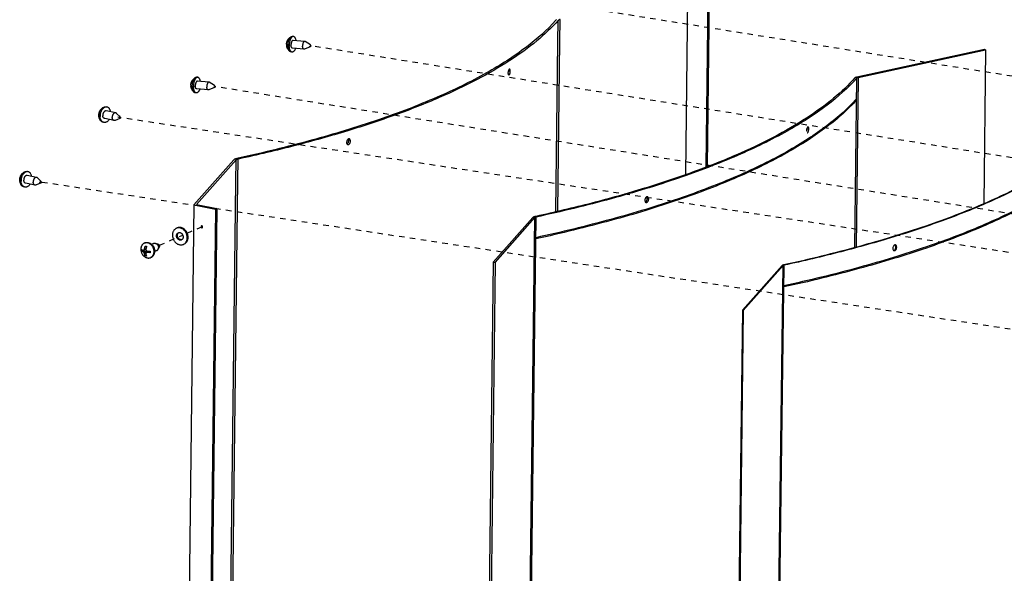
# Model space of a CAD drawing. Header units: inches. Extents: x -1 to 205, y 81 to 217.
# Tile 52 of 108: x 24 to 43, y 181 to 193. Entities that reach past the tile are written whole.
import ezdxf

# ---------------------------------------------------------------- set-up
doc = ezdxf.new("R2010")
doc.units = ezdxf.units.IN
doc.header["$LTSCALE"] = 1.1
doc.header["$MEASUREMENT"] = 0
doc.linetypes.add('DASHED', pattern=[0.2, 0.1, -0.1])
doc.layers.get('0').update_dxf_attribs({"linetype": 'CONTINUOUS'})
for name, color, linetype in [('02___PRT_ALL_AXES', 7, 'CONTINUOUS'), ('6_ALL_SURFS', 7, 'CONTINUOUS'), ('7_ALL_FEATURES', 7, 'CONTINUOUS')]:
    doc.layers.add(name, color=color, linetype=linetype)

msp = doc.modelspace()

# ---------------------------------------------------------------- linework, layer by layer
at = {"color": 4, "linetype": 'DASHED'}
for p, q in [((58.736, 189.062), (31.239, 193.456)), ((56.344, 187.802), (29.413, 192.106)), ((54.235, 187.011), (27.488, 191.285)), ((53.023, 186.498), (25.544, 190.667)), ((50.668, 185.315), (23.955, 189.368)), ((26.384, 188.094), (26.852, 188.297)), ((26.941, 188.336), (27.235, 188.463))]:
    msp.add_line(p, q, dxfattribs=at)
at = {"color": 7, "linetype": 'Continuous'}
for p, q in [((34.397, 192.179), (34.402, 192.616)), ((34.437, 192.196), (34.443, 192.634)), ((40.409, 191.477), (42.971, 192.035)), ((40.433, 191.468), (42.996, 192.026)), ((42.996, 192.026), (42.958, 188.927)), ((42.971, 192.035), (42.996, 192.026)), ((40.365, 188.046), (40.406, 191.456)), ((40.433, 191.468), (40.392, 188.053)), ((39.404, 190.433), (39.441, 190.428)), ((27.922, 189.371), (27.927, 189.808)), ((27.962, 189.388), (27.968, 189.826)), ((36.163, 189.053), (36.159, 189.049)), ((36.162, 188.954), (36.166, 188.953)), ((36.191, 189.03), (36.221, 189.022)), ((36.201, 189.065), (36.197, 189.067)), ((33.094, 187.751), (33.893, 188.651)), ((33.132, 187.748), (33.931, 188.648)), ((33.55, 157.495), (33.931, 188.648)), ((33.578, 157.507), (33.958, 188.66)), ((33.955, 188.674), (33.934, 188.669)), ((26.74, 188.442), (26.723, 188.434)), ((26.881, 188.116), (26.864, 188.109)), ((41.145, 187.988), (41.148, 187.986)), ((41.193, 188.058), (41.207, 188.054)), ((33.094, 187.751), (32.713, 156.599)), ((33.132, 187.748), (32.751, 156.595)), ((33.094, 187.751), (33.132, 187.748)), ((38.562, 156.538), (38.942, 187.691)), ((38.941, 187.698), (38.93, 187.696)), ((38.104, 186.784), (38.903, 187.684)), ((38.123, 186.782), (38.922, 187.682)), ((38.541, 156.529), (38.922, 187.682)), ((38.104, 186.784), (37.723, 155.631)), ((38.123, 186.782), (37.742, 155.63)), ((38.104, 186.784), (38.123, 186.782))]:
    msp.add_line(p, q, dxfattribs=at)
for points, start_tangent, end_tangent in [([(40.368, 191.459), (39.94, 191.049), (39.395, 190.652), (38.738, 190.269), (37.972, 189.905), (37.103, 189.56), (36.135, 189.238), (35.077, 188.94), (33.955, 188.674)], (-0.66409, -0.747653), (-0.976965, -0.213401)), ([(40.406, 191.456), (39.808, 190.911), (39.005, 190.39), (38.005, 189.898), (36.821, 189.443), (35.467, 189.028), (33.958, 188.66)], (-0.66409, -0.747653), (-0.977104, -0.212762)), ([(40.384, 191.469), (40.368, 191.459)], (-0.921844, -0.387562), (-0.66409, -0.747653)), ([(40.409, 191.477), (40.384, 191.469)], (-0.977106, -0.212754), (-0.921844, -0.387562)), ([(40.433, 191.468), (40.421, 191.465), (40.412, 191.461), (40.406, 191.456)], (-0.977106, -0.212754), (-0.66409, -0.747653)), ([(40.401, 191.041), (40.128, 190.766), (39.803, 190.496), (39.427, 190.232), (39, 189.974), (38.524, 189.725), (38.001, 189.483), (37.431, 189.251), (36.817, 189.028), (36.16, 188.815), (35.462, 188.613), (33.953, 188.245)], (-0.66409, -0.747653), (-0.977104, -0.212762)), ([(40.401, 191.018), (40.128, 190.743), (39.803, 190.473), (39.427, 190.209), (39, 189.952), (38.524, 189.702), (38.001, 189.461), (37.431, 189.228), (36.817, 189.005), (36.16, 188.792), (35.462, 188.591), (33.953, 188.222)], (-0.66409, -0.747653), (-0.977104, -0.212762)), ([(45.378, 190.492), (44.78, 189.947), (43.976, 189.425), (42.977, 188.934), (41.793, 188.479), (40.439, 188.064), (38.941, 187.698)], (-0.66409, -0.747653), (-0.977035, -0.213077)), ([(45.397, 190.49), (44.968, 190.079), (44.421, 189.68), (43.762, 189.297), (42.993, 188.931), (42.121, 188.585), (41.151, 188.262), (40.089, 187.963), (38.942, 187.691)], (-0.66409, -0.747653), (-0.977104, -0.212762)), ([(39.425, 190.472), (39.424, 190.472), (39.418, 190.47), (39.412, 190.464), (39.406, 190.454), (39.402, 190.446)], (-0.987855, 0.155378), (-0.352736, -0.935723)), ([(39.441, 190.428), (39.44, 190.443), (39.438, 190.455), (39.434, 190.464), (39.43, 190.47), (39.425, 190.472)], (0.012225, 0.999925), (-0.987855, 0.155378)), ([(39.394, 190.398), (39.394, 190.385)], (-0.012225, -0.999925), (0.093644, -0.995606)), ([(39.397, 190.429), (39.397, 190.428), (39.394, 190.398)], (-0.226661, -0.973974), (-0.012225, -0.999925)), ([(39.394, 190.385), (39.394, 190.383), (39.396, 190.372), (39.4, 190.362), (39.405, 190.356), (39.405, 190.356)], (0.093644, -0.995606), (0.831622, -0.555342)), ([(39.396, 190.385), (39.397, 190.389), (39.401, 190.403)], (0.350482, 0.936569), (0.213998, 0.976834)), ([(39.402, 190.446), (39.401, 190.442), (39.397, 190.429)], (-0.352736, -0.935723), (-0.226661, -0.973974)), ([(39.401, 190.403), (39.404, 190.433)], (0.213998, 0.976834), (0.012225, 0.999925)), ([(39.404, 190.433), (39.404, 190.446)], (0.012225, 0.999925), (-0.090137, 0.995929)), ([(39.405, 190.356), (39.409, 190.355)], (0.831622, -0.555342), (0.987861, -0.155342)), ([(39.409, 190.355), (39.41, 190.354), (39.417, 190.356), (39.423, 190.362), (39.428, 190.372), (39.433, 190.384), (39.437, 190.397)], (0.987861, -0.155342), (0.224062, 0.974575)), ([(39.437, 190.397), (39.437, 190.398), (39.441, 190.428)], (0.224062, 0.974575), (0.012225, 0.999925)), ([(45.392, 190.075), (45.119, 189.8), (44.793, 189.529), (44.417, 189.265), (43.99, 189.007), (43.513, 188.757), (42.989, 188.516), (42.419, 188.283), (41.804, 188.06), (41.146, 187.847), (40.448, 187.645), (38.937, 187.276)], (-0.66409, -0.747653), (-0.977104, -0.212762)), ([(45.392, 190.053), (45.119, 189.777), (44.793, 189.507), (44.416, 189.242), (43.989, 188.985), (43.513, 188.735), (42.989, 188.493), (42.419, 188.26), (41.804, 188.037), (41.146, 187.824), (40.448, 187.622), (38.937, 187.253)], (-0.66409, -0.747653), (-0.977104, -0.212762)), ([(36.148, 189.029), (36.147, 189.028), (36.142, 188.998)], (-0.371149, -0.928573), (-0.012225, -0.999925)), ([(36.142, 188.998), (36.147, 188.971), (36.153, 188.962)], (-0.012225, -0.999925), (0.645174, -0.764036)), ([(36.159, 189.049), (36.154, 189.041), (36.148, 189.029)], (-0.610293, -0.792176), (-0.371149, -0.928573)), ([(36.153, 188.962), (36.153, 188.961), (36.161, 188.955), (36.162, 188.954)], (0.645174, -0.764036), (0.904466, -0.426545)), ([(36.154, 188.962), (36.162, 188.966), (36.171, 188.975)], (0.924202, 0.381905), (0.66157, 0.749883)), ([(36.179, 189.065), (36.172, 189.061), (36.163, 189.053)], (-0.923361, -0.383934), (-0.674585, -0.738197)), ([(36.166, 188.953), (36.17, 188.952), (36.181, 188.953), (36.191, 188.958), (36.2, 188.967), (36.209, 188.978), (36.214, 188.99)], (0.965843, -0.259128), (0.369115, 0.929384)), ([(36.171, 188.975), (36.179, 188.986), (36.186, 189)], (0.66157, 0.749883), (0.349114, 0.93708)), ([(36.197, 189.067), (36.192, 189.068), (36.182, 189.066), (36.179, 189.065)], (-0.966122, 0.258087), (-0.923361, -0.383934)), ([(36.187, 189.056), (36.181, 189.066)], (-0.40986, 0.912148), (-0.644428, 0.764665)), ([(36.186, 189), (36.191, 189.03)], (0.349114, 0.93708), (0.012225, 0.999925)), ([(36.191, 189.03), (36.187, 189.056)], (0.012225, 0.999925), (-0.40986, 0.912148)), ([(36.221, 189.022), (36.216, 189.048), (36.21, 189.058), (36.202, 189.065), (36.201, 189.065)], (0.012225, 0.999925), (-0.904245, 0.427015)), ([(36.214, 188.99), (36.215, 188.992), (36.221, 189.022)], (0.369115, 0.929384), (0.012225, 0.999925)), ([(33.909, 188.661), (33.893, 188.651)], (-0.921838, -0.387576), (-0.66406, -0.747679)), ([(33.934, 188.669), (33.909, 188.661)], (-0.977104, -0.212762), (-0.921838, -0.387576)), ([(33.958, 188.66), (33.946, 188.657), (33.937, 188.653), (33.931, 188.648)], (-0.977104, -0.212762), (-0.66406, -0.747679)), ([(26.723, 188.434), (26.714, 188.43), (26.697, 188.419), (26.682, 188.405), (26.669, 188.388), (26.659, 188.368), (26.651, 188.347), (26.646, 188.324), (26.644, 188.301), (26.645, 188.276), (26.65, 188.252), (26.657, 188.227), (26.667, 188.204), (26.679, 188.182), (26.694, 188.162), (26.711, 188.144), (26.73, 188.129), (26.749, 188.117), (26.77, 188.108), (26.791, 188.102)], (-0.917447, -0.397858), (0.981705, -0.190408)), ([(26.795, 188.441), (26.774, 188.444), (26.753, 188.443), (26.733, 188.438), (26.723, 188.434)], (-0.981705, 0.190408), (-0.917447, -0.397858)), ([(26.792, 188.196), (26.781, 188.2), (26.77, 188.205), (26.759, 188.213), (26.75, 188.222), (26.742, 188.233), (26.736, 188.245), (26.731, 188.258), (26.728, 188.271), (26.727, 188.284), (26.728, 188.297), (26.731, 188.31), (26.736, 188.32), (26.743, 188.33), (26.751, 188.338), (26.761, 188.343), (26.762, 188.344)], (-0.981705, 0.190408), (0.917473, 0.397798)), ([(26.812, 188.449), (26.791, 188.451), (26.77, 188.45), (26.75, 188.445), (26.74, 188.442)], (-0.981705, 0.190408), (-0.917447, -0.397858)), ([(26.809, 188.204), (26.798, 188.207), (26.787, 188.212), (26.776, 188.22), (26.767, 188.229), (26.759, 188.24), (26.752, 188.252), (26.748, 188.265), (26.745, 188.279), (26.744, 188.292), (26.745, 188.305), (26.748, 188.317), (26.753, 188.328), (26.76, 188.337), (26.768, 188.345), (26.771, 188.347)], (-0.981705, 0.190408), (0.838857, 0.544351)), ([(26.762, 188.344), (26.772, 188.347)], (0.917473, 0.397798), (0.976888, 0.213752)), ([(26.772, 188.347), (26.783, 188.348), (26.794, 188.347)], (0.976888, 0.213752), (0.981705, -0.190408)), ([(26.794, 188.347), (26.806, 188.344), (26.817, 188.338), (26.827, 188.331), (26.837, 188.321), (26.845, 188.31), (26.851, 188.298), (26.856, 188.285), (26.859, 188.272), (26.86, 188.259), (26.858, 188.246), (26.855, 188.234), (26.85, 188.223), (26.844, 188.213), (26.835, 188.206), (26.832, 188.203)], (0.981705, -0.190408), (-0.838857, -0.544351)), ([(26.864, 188.109), (26.872, 188.113), (26.889, 188.124), (26.905, 188.139), (26.918, 188.155), (26.928, 188.175), (26.936, 188.196), (26.941, 188.219), (26.943, 188.243), (26.941, 188.267), (26.937, 188.292), (26.93, 188.316), (26.92, 188.339), (26.907, 188.361), (26.893, 188.381), (26.876, 188.399), (26.857, 188.414), (26.837, 188.426), (26.817, 188.436), (26.795, 188.441)], (0.917447, 0.397858), (-0.981705, 0.190408)), ([(26.881, 188.116), (26.889, 188.12), (26.906, 188.132), (26.922, 188.146), (26.935, 188.163), (26.945, 188.182), (26.953, 188.203), (26.958, 188.226), (26.96, 188.25), (26.958, 188.275), (26.954, 188.299), (26.947, 188.323), (26.937, 188.346), (26.924, 188.368), (26.91, 188.388), (26.893, 188.406), (26.874, 188.421), (26.854, 188.434), (26.834, 188.443), (26.812, 188.449)], (0.917447, 0.397858), (-0.981705, 0.190408)), ([(26.791, 188.102), (26.813, 188.099), (26.833, 188.101), (26.853, 188.105), (26.864, 188.109)], (0.981705, -0.190408), (0.917447, 0.397858)), ([(26.825, 188.199), (26.815, 188.196), (26.804, 188.195), (26.792, 188.196)], (-0.917473, -0.397798), (-0.981705, 0.190408)), ([(26.832, 188.204), (26.821, 188.202), (26.809, 188.204)], (-0.976888, -0.213752), (-0.981705, 0.190408)), ([(26.832, 188.203), (26.826, 188.2), (26.825, 188.199)], (-0.838857, -0.544351), (-0.917473, -0.397798)), ([(41.166, 188.097), (41.158, 188.093), (41.149, 188.085), (41.135, 188.061), (41.134, 188.061)], (-0.928758, -0.370687), (-0.361144, -0.93251)), ([(41.175, 188.099), (41.168, 188.098), (41.166, 188.097)], (-0.997011, -0.077261), (-0.928758, -0.370687)), ([(41.183, 188.099), (41.178, 188.099), (41.175, 188.099)], (-0.966494, 0.256688), (-0.997011, -0.077261)), ([(41.187, 188.085), (41.181, 188.095), (41.176, 188.099)], (-0.436518, 0.899695), (-0.826862, 0.562404)), ([(41.187, 188.097), (41.187, 188.097), (41.183, 188.099)], (-0.897949, 0.440099), (-0.966494, 0.256688)), ([(41.202, 188.081), (41.195, 188.091), (41.187, 188.097)], (-0.437268, 0.899331), (-0.897949, 0.440099)), ([(41.193, 188.058), (41.187, 188.085)], (0.012225, 0.999925), (-0.436518, 0.899695)), ([(41.134, 188.061), (41.128, 188.029)], (-0.361144, -0.93251), (-0.012225, -0.999925)), ([(41.128, 188.029), (41.134, 188.002), (41.14, 187.992), (41.145, 187.988)], (-0.012225, -0.999925), (0.82576, -0.564022)), ([(41.146, 187.988), (41.153, 187.989), (41.163, 187.994), (41.172, 188.002), (41.186, 188.026)], (0.997525, 0.070307), (0.36449, 0.931207)), ([(41.148, 187.986), (41.148, 187.986), (41.153, 187.984)], (0.898217, -0.439553), (0.966214, -0.257741)), ([(41.153, 187.984), (41.158, 187.984), (41.167, 187.985), (41.177, 187.99), (41.186, 187.998), (41.201, 188.022), (41.201, 188.023)], (0.966214, -0.257741), (0.359148, 0.933281)), ([(41.186, 188.026), (41.193, 188.058)], (0.36449, 0.931207), (0.012225, 0.999925)), ([(41.201, 188.023), (41.207, 188.054)], (0.359148, 0.933281), (0.012225, 0.999925)), ([(41.207, 188.054), (41.202, 188.081)], (0.012225, 0.999925), (-0.437268, 0.899331)), ([(38.909, 187.688), (38.903, 187.684)], (-0.872619, -0.488402), (-0.66406, -0.747679)), ([(38.93, 187.696), (38.918, 187.692), (38.909, 187.688)], (-0.977104, -0.212762), (-0.872619, -0.488402)), ([(38.942, 187.691), (38.933, 187.689), (38.927, 187.686), (38.922, 187.682)], (-0.977104, -0.212762), (-0.66406, -0.747679))]:
    msp.add_spline(points, degree=3, dxfattribs=dict(at, start_tangent=start_tangent, end_tangent=end_tangent))
at = {"layer": '02___PRT_ALL_AXES', "color": 7, "linetype": 'Continuous'}
for p, q in [((29.077, 192.292), (29.054, 192.294)), ((29.29, 192.037), (29.057, 192.056)), ((29.303, 192.194), (29.07, 192.213)), ((29.415, 192.086), (29.298, 192.038)), ((29.418, 192.125), (29.311, 192.191)), ((29.051, 191.978), (29.027, 191.98)), ((27.152, 191.471), (27.129, 191.473)), ((27.378, 191.373), (27.145, 191.392)), ((27.49, 191.265), (27.373, 191.217)), ((27.493, 191.304), (27.386, 191.37)), ((27.126, 191.157), (27.102, 191.159)), ((27.365, 191.216), (27.132, 191.236)), ((25.329, 190.872), (25.31, 190.876)), ((25.503, 190.756), (25.313, 190.794)), ((25.593, 190.677), (25.522, 190.745)), ((25.266, 190.563), (25.247, 190.567)), ((25.471, 190.602), (25.282, 190.64)), ((25.585, 190.64), (25.493, 190.604)), ((23.74, 189.572), (23.721, 189.576)), ((23.913, 189.457), (23.724, 189.495)), ((23.882, 189.302), (23.693, 189.341)), ((23.996, 189.341), (23.904, 189.305)), ((24.003, 189.377), (23.933, 189.446)), ((23.677, 189.264), (23.658, 189.267)), ((26.093, 188.14), (26.079, 188.134)), ((26.266, 188.129), (26.226, 188.111)), ((26.371, 188.106), (26.307, 188.129)), ((26.328, 187.984), (26.288, 187.967)), ((26.289, 187.967), (26.289, 187.97)), ((26.384, 188.076), (26.357, 188.014)), ((26.219, 187.851), (26.205, 187.845))]:
    msp.add_line(p, q, dxfattribs=at)
for points, start_tangent, end_tangent in [([(29.077, 192.292), (29.071, 192.292), (29.061, 192.289), (29.05, 192.283), (29.04, 192.273), (29.03, 192.261), (29.021, 192.245), (29.013, 192.227), (29.006, 192.207), (29, 192.186), (28.996, 192.163), (28.994, 192.14), (28.992, 192.116), (28.993, 192.093)], (-0.996543, 0.083078), (0.056794, -0.998386)), ([(29.131, 192.208), (29.129, 192.219), (29.124, 192.238), (29.117, 192.255), (29.11, 192.268), (29.101, 192.279), (29.092, 192.287), (29.082, 192.291), (29.077, 192.292)], (-0.168354, 0.985727), (-0.996543, 0.083078)), ([(29.051, 191.978), (29.046, 191.979), (29.036, 191.983), (29.026, 191.991), (29.018, 192.001), (29.01, 192.015), (29.004, 192.032), (28.999, 192.05), (28.995, 192.071), (28.993, 192.093)], (-0.996543, 0.083078), (-0.056794, 0.998386)), ([(29.07, 192.213), (29.069, 192.213), (29.063, 192.212), (29.056, 192.208), (29.05, 192.202), (29.044, 192.193), (29.039, 192.183), (29.035, 192.17), (29.031, 192.157), (29.029, 192.143), (29.028, 192.128), (29.028, 192.114)], (-0.996294, 0.086012), (0.056794, -0.998386)), ([(29.057, 192.056), (29.052, 192.058), (29.046, 192.062), (29.041, 192.068), (29.036, 192.077), (29.032, 192.088), (29.03, 192.1), (29.028, 192.114)], (-0.996294, 0.086012), (-0.056794, 0.998386)), ([(29.118, 192.051), (29.115, 192.043), (29.107, 192.025), (29.098, 192.009), (29.088, 191.997), (29.078, 191.987), (29.067, 191.981), (29.056, 191.978), (29.051, 191.978)], (-0.329911, -0.944012), (-0.996543, 0.083078)), ([(29.303, 192.194), (29.302, 192.194), (29.295, 192.193), (29.289, 192.189), (29.283, 192.183), (29.277, 192.174), (29.272, 192.163), (29.267, 192.151), (29.264, 192.138), (29.262, 192.123), (29.261, 192.109), (29.261, 192.095)], (-0.996275, 0.086228), (0.056794, -0.998386)), ([(29.29, 192.037), (29.284, 192.038), (29.278, 192.042), (29.273, 192.049), (29.269, 192.058), (29.265, 192.069), (29.262, 192.081), (29.261, 192.095)], (-0.996275, 0.086228), (-0.056794, 0.998386)), ([(29.311, 192.191), (29.308, 192.192), (29.303, 192.194)], (-0.852318, 0.523024), (-0.996275, 0.086228)), ([(29.418, 192.125), (29.418, 192.125), (29.416, 192.126), (29.414, 192.125), (29.411, 192.123), (29.409, 192.12), (29.408, 192.116), (29.406, 192.111), (29.406, 192.105), (29.406, 192.1)], (-0.858009, 0.513635), (0.056794, -0.998386)), ([(29.415, 192.086), (29.413, 192.085), (29.411, 192.086), (29.409, 192.088), (29.407, 192.091), (29.406, 192.095), (29.406, 192.1)], (-0.927515, -0.373787), (-0.056794, 0.998386)), ([(29.424, 192.111), (29.424, 192.106), (29.423, 192.1), (29.422, 192.095), (29.42, 192.091), (29.418, 192.088), (29.416, 192.086), (29.415, 192.086)], (0.056794, -0.998386), (-0.927515, -0.373787)), ([(29.424, 192.111), (29.423, 192.116), (29.422, 192.12), (29.42, 192.123), (29.418, 192.125)], (-0.056794, 0.998386), (-0.858009, 0.513635)), ([(29.298, 192.038), (29.297, 192.038), (29.291, 192.037), (29.29, 192.037)], (-0.92822, -0.372033), (-0.996275, 0.086228)), ([(27.152, 191.471), (27.146, 191.471), (27.136, 191.468), (27.125, 191.462), (27.115, 191.452), (27.105, 191.44), (27.096, 191.424), (27.088, 191.406), (27.081, 191.386), (27.075, 191.365), (27.071, 191.342), (27.069, 191.319), (27.067, 191.295), (27.068, 191.272)], (-0.996543, 0.083078), (0.056794, -0.998386)), ([(27.206, 191.387), (27.204, 191.399), (27.199, 191.417), (27.192, 191.434), (27.185, 191.448), (27.176, 191.458), (27.167, 191.466), (27.157, 191.47), (27.152, 191.471)], (-0.168354, 0.985727), (-0.996543, 0.083078)), ([(27.126, 191.157), (27.121, 191.158), (27.111, 191.162), (27.101, 191.17), (27.093, 191.18), (27.085, 191.194), (27.079, 191.211), (27.074, 191.23), (27.07, 191.25), (27.068, 191.272)], (-0.996543, 0.083078), (-0.056794, 0.998386)), ([(27.145, 191.392), (27.144, 191.393), (27.138, 191.391), (27.131, 191.387), (27.125, 191.381), (27.119, 191.372), (27.114, 191.362), (27.11, 191.35), (27.106, 191.336), (27.104, 191.322), (27.103, 191.307), (27.103, 191.293)], (-0.996294, 0.086012), (0.056794, -0.998386)), ([(27.132, 191.236), (27.127, 191.237), (27.121, 191.241), (27.116, 191.248), (27.111, 191.256), (27.107, 191.267), (27.105, 191.28), (27.103, 191.293)], (-0.996294, 0.086012), (-0.056794, 0.998386)), ([(27.378, 191.373), (27.377, 191.373), (27.37, 191.372), (27.364, 191.368), (27.358, 191.362), (27.352, 191.353), (27.347, 191.342), (27.342, 191.33), (27.339, 191.317), (27.337, 191.302), (27.336, 191.288), (27.336, 191.274)], (-0.996275, 0.086228), (0.056794, -0.998386)), ([(27.365, 191.216), (27.359, 191.217), (27.354, 191.222), (27.348, 191.228), (27.344, 191.237), (27.34, 191.248), (27.337, 191.26), (27.336, 191.274)], (-0.996275, 0.086228), (-0.056794, 0.998386)), ([(27.386, 191.37), (27.383, 191.372), (27.378, 191.373)], (-0.852318, 0.523024), (-0.996275, 0.086228)), ([(27.493, 191.304), (27.493, 191.304), (27.491, 191.305), (27.489, 191.304), (27.486, 191.302), (27.484, 191.299), (27.483, 191.295), (27.481, 191.29), (27.481, 191.285), (27.481, 191.279)], (-0.858009, 0.513635), (0.056794, -0.998386)), ([(27.49, 191.265), (27.489, 191.264), (27.486, 191.265), (27.484, 191.267), (27.482, 191.27), (27.481, 191.274), (27.481, 191.279)], (-0.927515, -0.373787), (-0.056794, 0.998386)), ([(27.499, 191.29), (27.499, 191.285), (27.498, 191.28), (27.497, 191.275), (27.495, 191.27), (27.493, 191.267), (27.491, 191.265), (27.49, 191.265)], (0.056794, -0.998386), (-0.927515, -0.373787)), ([(27.499, 191.29), (27.498, 191.295), (27.497, 191.299), (27.495, 191.302), (27.493, 191.304)], (-0.056794, 0.998386), (-0.858009, 0.513635)), ([(27.193, 191.23), (27.19, 191.222), (27.182, 191.204), (27.173, 191.188), (27.163, 191.176), (27.153, 191.166), (27.142, 191.16), (27.131, 191.157), (27.126, 191.157)], (-0.329911, -0.944012), (-0.996543, 0.083078)), ([(27.373, 191.217), (27.372, 191.217), (27.366, 191.216), (27.365, 191.216)], (-0.92822, -0.372033), (-0.996275, 0.086228)), ([(25.329, 190.872), (25.313, 190.873), (25.297, 190.871), (25.281, 190.866), (25.265, 190.857), (25.25, 190.845), (25.236, 190.83), (25.224, 190.813), (25.213, 190.793), (25.204, 190.772), (25.197, 190.75), (25.192, 190.727), (25.19, 190.704), (25.19, 190.681)], (-0.980059, 0.198706), (0.056794, -0.998386)), ([(25.403, 190.776), (25.398, 190.797), (25.391, 190.816), (25.382, 190.833), (25.371, 190.847), (25.358, 190.859), (25.344, 190.867), (25.329, 190.872)], (-0.169166, 0.985588), (-0.980059, 0.198706)), ([(25.266, 190.563), (25.251, 190.568), (25.237, 190.576), (25.224, 190.587), (25.213, 190.602), (25.204, 190.619), (25.197, 190.638), (25.192, 190.659), (25.19, 190.681)], (-0.980059, 0.198706), (-0.056794, 0.998386)), ([(25.313, 190.794), (25.308, 190.795), (25.298, 190.794), (25.288, 190.791), (25.279, 190.785), (25.27, 190.777), (25.262, 190.767), (25.255, 190.755), (25.25, 190.742), (25.246, 190.728), (25.244, 190.713), (25.244, 190.699)], (-0.980063, 0.198687), (0.056794, -0.998386)), ([(25.282, 190.64), (25.278, 190.641), (25.269, 190.646), (25.261, 190.653), (25.254, 190.662), (25.249, 190.673), (25.245, 190.685), (25.244, 190.699)], (-0.980063, 0.198687), (-0.056794, 0.998386)), ([(25.503, 190.756), (25.498, 190.757), (25.488, 190.756), (25.478, 190.753), (25.468, 190.747), (25.459, 190.739), (25.451, 190.728), (25.444, 190.716), (25.439, 190.703), (25.435, 190.689), (25.433, 190.675), (25.433, 190.661)], (-0.980066, 0.198674), (0.056794, -0.998386)), ([(25.471, 190.602), (25.467, 190.603), (25.458, 190.607), (25.45, 190.614), (25.443, 190.623), (25.438, 190.634), (25.435, 190.647), (25.433, 190.661)], (-0.980066, 0.198674), (-0.056794, 0.998386)), ([(25.522, 190.745), (25.516, 190.75), (25.507, 190.755), (25.503, 190.756)], (-0.714781, 0.699348), (-0.980066, 0.198674)), ([(25.593, 190.677), (25.59, 190.679), (25.586, 190.679), (25.582, 190.679), (25.579, 190.677), (25.576, 190.674), (25.573, 190.67), (25.571, 190.665), (25.57, 190.66), (25.57, 190.655)], (-0.71527, 0.698848), (0.056794, -0.998386)), ([(25.597, 190.664), (25.597, 190.659), (25.596, 190.654), (25.594, 190.649), (25.591, 190.645), (25.588, 190.642), (25.585, 190.64)], (0.056794, -0.998386), (-0.93101, -0.364993)), ([(25.597, 190.664), (25.597, 190.669), (25.595, 190.673), (25.593, 190.677)], (-0.056794, 0.998386), (-0.71527, 0.698848)), ([(25.372, 190.622), (25.359, 190.605), (25.345, 190.59), (25.33, 190.578), (25.314, 190.569), (25.298, 190.564), (25.282, 190.562), (25.266, 190.563)], (-0.539724, -0.841842), (-0.980059, 0.198706)), ([(25.493, 190.604), (25.486, 190.602), (25.476, 190.601), (25.471, 190.602)], (-0.930724, -0.365723), (-0.980066, 0.198674)), ([(25.585, 190.64), (25.585, 190.64), (25.581, 190.639), (25.578, 190.64), (25.574, 190.642), (25.572, 190.645), (25.57, 190.65), (25.57, 190.655)], (-0.93101, -0.364993), (-0.056794, 0.998386)), ([(23.74, 189.572), (23.724, 189.574), (23.708, 189.572), (23.692, 189.566), (23.676, 189.557), (23.661, 189.545), (23.647, 189.531), (23.634, 189.513), (23.623, 189.494), (23.614, 189.473), (23.607, 189.451), (23.603, 189.428), (23.6, 189.404), (23.6, 189.381)], (-0.980059, 0.198706), (0.056794, -0.998386)), ([(23.724, 189.495), (23.719, 189.496), (23.709, 189.495), (23.699, 189.492), (23.69, 189.486), (23.68, 189.477), (23.672, 189.467), (23.666, 189.455), (23.66, 189.442), (23.657, 189.428), (23.655, 189.414), (23.654, 189.4)], (-0.980063, 0.198687), (0.056794, -0.998386)), ([(23.814, 189.477), (23.809, 189.497), (23.802, 189.517), (23.793, 189.533), (23.782, 189.548), (23.769, 189.559), (23.755, 189.567), (23.74, 189.572)], (-0.169166, 0.985588), (-0.980059, 0.198706)), ([(23.677, 189.264), (23.662, 189.268), (23.648, 189.277), (23.635, 189.288), (23.624, 189.302), (23.615, 189.319), (23.608, 189.338), (23.603, 189.359), (23.6, 189.381)], (-0.980059, 0.198706), (-0.056794, 0.998386)), ([(23.693, 189.341), (23.688, 189.342), (23.679, 189.346), (23.671, 189.353), (23.665, 189.362), (23.66, 189.373), (23.656, 189.386), (23.654, 189.4)], (-0.980063, 0.198687), (-0.056794, 0.998386)), ([(23.783, 189.322), (23.77, 189.305), (23.756, 189.29), (23.741, 189.278), (23.725, 189.27), (23.709, 189.264), (23.693, 189.262), (23.677, 189.264)], (-0.539724, -0.841842), (-0.980059, 0.198706)), ([(23.913, 189.457), (23.908, 189.457), (23.899, 189.457), (23.889, 189.453), (23.879, 189.447), (23.87, 189.439), (23.862, 189.429), (23.855, 189.417), (23.85, 189.404), (23.846, 189.39), (23.844, 189.375), (23.844, 189.361)], (-0.980066, 0.198674), (0.056794, -0.998386)), ([(23.882, 189.302), (23.878, 189.304), (23.869, 189.308), (23.861, 189.315), (23.854, 189.324), (23.849, 189.335), (23.846, 189.348), (23.844, 189.361)], (-0.980066, 0.198674), (-0.056794, 0.998386)), ([(23.904, 189.305), (23.897, 189.302), (23.887, 189.302), (23.882, 189.302)], (-0.930724, -0.365723), (-0.980066, 0.198674)), ([(23.933, 189.446), (23.927, 189.451), (23.918, 189.455), (23.913, 189.457)], (-0.714781, 0.699348), (-0.980066, 0.198674)), ([(24.003, 189.377), (24, 189.379), (23.997, 189.38), (23.993, 189.379), (23.99, 189.378), (23.986, 189.375), (23.984, 189.37), (23.982, 189.366), (23.98, 189.36), (23.98, 189.355)], (-0.71527, 0.698848), (0.056794, -0.998386)), ([(23.996, 189.341), (23.995, 189.34), (23.992, 189.34), (23.988, 189.341), (23.985, 189.343), (23.983, 189.346), (23.981, 189.35), (23.98, 189.355)], (-0.93101, -0.364993), (-0.056794, 0.998386)), ([(24.008, 189.365), (24.008, 189.359), (24.007, 189.354), (24.005, 189.349), (24.002, 189.345), (23.999, 189.342), (23.996, 189.341)], (0.056794, -0.998386), (-0.93101, -0.364993)), ([(24.008, 189.365), (24.007, 189.37), (24.006, 189.374), (24.003, 189.377)], (-0.056794, 0.998386), (-0.71527, 0.698848)), ([(26.093, 188.14), (26.109, 188.145), (26.128, 188.148), (26.148, 188.148), (26.168, 188.144), (26.187, 188.137), (26.206, 188.126), (26.224, 188.113), (26.226, 188.111)], (0.917458, 0.397832), (0.74895, -0.662626)), ([(26.226, 188.111), (26.24, 188.097), (26.255, 188.079), (26.267, 188.059), (26.276, 188.038), (26.283, 188.015), (26.288, 187.992), (26.289, 187.97)], (0.74895, -0.662626), (-0.012225, -0.999925)), ([(26.266, 188.129), (26.268, 188.13), (26.28, 188.132), (26.292, 188.133), (26.304, 188.13), (26.307, 188.129)], (0.91736, 0.398059), (0.941206, -0.337834)), ([(26.307, 188.129), (26.316, 188.125), (26.327, 188.118), (26.338, 188.109), (26.347, 188.098), (26.354, 188.085), (26.359, 188.072), (26.362, 188.058), (26.363, 188.043)], (0.941206, -0.337834), (-0.012225, -0.999925)), ([(26.371, 188.106), (26.373, 188.105), (26.377, 188.103), (26.381, 188.099), (26.384, 188.094), (26.385, 188.089), (26.386, 188.084)], (0.941152, -0.337982), (-0.012225, -0.999925)), ([(26.219, 187.851), (26.221, 187.852), (26.237, 187.861), (26.252, 187.874), (26.265, 187.889), (26.275, 187.907), (26.282, 187.926), (26.287, 187.947), (26.289, 187.967)], (0.917458, 0.397832), (0.028126, 0.999604)), ([(26.328, 187.984), (26.336, 187.988), (26.345, 187.996), (26.353, 188.006), (26.357, 188.014)], (0.91736, 0.398059), (0.396655, 0.917968)), ([(26.357, 188.014), (26.358, 188.017), (26.362, 188.03), (26.363, 188.043)], (0.396655, 0.917968), (0.012225, 0.999925)), ([(26.384, 188.076), (26.385, 188.079), (26.386, 188.084)], (0.396658, 0.917966), (0.012225, 0.999925))]:
    msp.add_spline(points, degree=3, dxfattribs=dict(at, start_tangent=start_tangent, end_tangent=end_tangent))
at = {"layer": '6_ALL_SURFS', "color": 7, "linetype": 'Continuous'}
for p, q in [((37.005, 193.192), (36.96, 189.513)), ((37.413, 193.113), (37.371, 189.667)), ((27.128, 188.909), (27.927, 189.808)), ((27.128, 188.909), (27.536, 188.829)), ((27.536, 188.829), (27.155, 157.677))]:
    msp.add_line(p, q, dxfattribs=at)
for points, start_tangent, end_tangent in [([(34.402, 192.616), (33.974, 192.206), (33.429, 191.809), (32.772, 191.427), (32.006, 191.062), (31.136, 190.717), (30.169, 190.395), (29.111, 190.097), (27.968, 189.826)], (-0.66409, -0.747653), (-0.977104, -0.212762)), ([(34.443, 192.634), (34.418, 192.626), (34.402, 192.616)], (-0.977106, -0.212754), (-0.66409, -0.747653)), ([(33.395, 191.59), (33.391, 191.56)], (-0.21651, -0.97628), (-0.012225, -0.999925)), ([(33.391, 191.56), (33.392, 191.545), (33.394, 191.534), (33.398, 191.524), (33.403, 191.518)], (-0.012225, -0.999925), (0.808808, -0.588073)), ([(33.404, 191.616), (33.399, 191.604), (33.395, 191.59)], (-0.444642, -0.895708), (-0.21651, -0.97628)), ([(33.403, 191.518), (33.407, 191.517)], (0.808808, -0.588073), (0.987817, -0.15562)), ([(33.423, 191.634), (33.422, 191.634), (33.416, 191.632), (33.409, 191.626), (33.404, 191.616)], (-0.987809, 0.155669), (-0.444642, -0.895708)), ([(33.407, 191.517), (33.408, 191.516), (33.414, 191.519), (33.42, 191.524), (33.426, 191.534), (33.431, 191.546), (33.435, 191.56)], (0.987817, -0.15562), (0.213998, 0.976834)), ([(33.438, 191.59), (33.438, 191.605), (33.436, 191.617), (33.432, 191.626), (33.427, 191.632), (33.423, 191.634)], (0.012225, 0.999925), (-0.987809, 0.155669)), ([(33.435, 191.56), (33.438, 191.59)], (0.213998, 0.976834), (0.012225, 0.999925)), ([(30.152, 190.193), (30.146, 190.163)], (-0.351078, -0.936346), (-0.012225, -0.999925)), ([(30.146, 190.163), (30.151, 190.136), (30.154, 190.13)], (-0.012225, -0.999925), (0.543144, -0.83964)), ([(30.167, 190.218), (30.159, 190.206), (30.152, 190.193)], (-0.663152, -0.748485), (-0.351078, -0.936346)), ([(30.154, 190.13), (30.157, 190.126), (30.165, 190.12)], (0.543144, -0.83964), (0.879798, -0.475349)), ([(30.165, 190.12), (30.171, 190.118)], (0.879798, -0.475349), (0.965824, -0.259197)), ([(30.181, 190.229), (30.176, 190.226), (30.167, 190.218)], (-0.885584, -0.464479), (-0.663152, -0.748485)), ([(30.171, 190.118), (30.175, 190.117), (30.185, 190.118), (30.195, 190.123), (30.205, 190.132), (30.213, 190.143), (30.22, 190.157)], (0.965824, -0.259197), (0.349114, 0.93708)), ([(30.201, 190.232), (30.197, 190.233), (30.187, 190.231), (30.181, 190.229)], (-0.966102, 0.258159), (-0.885584, -0.464479)), ([(30.225, 190.187), (30.22, 190.213), (30.214, 190.223), (30.206, 190.23), (30.201, 190.232)], (0.012225, 0.999925), (-0.966102, 0.258159)), ([(30.22, 190.157), (30.225, 190.187)], (0.349114, 0.93708), (0.012225, 0.999925)), ([(27.968, 189.826), (27.943, 189.818), (27.927, 189.808)], (-0.977104, -0.212762), (-0.66406, -0.747679)), ([(27.244, 188.477), (27.247, 188.466), (27.251, 188.461)], (-0.012225, -0.999925), (0.69903, -0.715093))]:
    msp.add_spline(points, degree=3, dxfattribs=dict(at, start_tangent=start_tangent, end_tangent=end_tangent))
at = {"layer": '7_ALL_FEATURES', "color": 7, "linetype": 'Continuous'}
for p, q in [((37.439, 193.124), (37.396, 189.677)), ((29.032, 192.288), (29.033, 192.289)), ((28.941, 192.109), (28.942, 192.099)), ((28.942, 192.099), (28.941, 192.104)), ((34.355, 188.769), (34.397, 192.179)), ((34.396, 188.779), (34.437, 192.196)), ((27.107, 191.467), (27.108, 191.468)), ((33.438, 191.59), (33.395, 191.596)), ((27.016, 191.288), (27.017, 191.278)), ((27.017, 191.278), (27.016, 191.283)), ((30.225, 190.187), (30.19, 190.196)), ((27.074, 188.903), (27.881, 189.812)), ((27.964, 189.842), (27.938, 189.837)), ((27.546, 158.656), (27.922, 189.371)), ((27.587, 158.673), (27.962, 189.388)), ((27.074, 188.903), (26.693, 157.75)), ((27.074, 188.903), (27.51, 188.818)), ((27.51, 188.818), (27.129, 157.666)), ((27.536, 188.829), (27.51, 188.818)), ((26.024, 187.977), (26.049, 187.988)), ((26.049, 187.995), (26.049, 187.988)), ((26.049, 187.988), (26.115, 187.975)), ((26.053, 187.963), (26.115, 187.975)), ((26.111, 188.004), (26.062, 187.993)), ((26.083, 187.922), (26.121, 187.966)), ((26.111, 188.015), (26.084, 188.022)), ((26.096, 187.88), (26.117, 187.889)), ((26.098, 188.076), (26.111, 188.073)), ((26.111, 188.073), (26.124, 188.071)), ((26.15, 187.966), (26.118, 187.94)), ((26.121, 187.966), (26.121, 187.942)), ((26.123, 188.071), (26.123, 188.065)), ((26.155, 187.967), (26.141, 187.946)), ((26.155, 187.967), (26.196, 187.959)), ((26.108, 187.877), (26.096, 187.88)), ((26.122, 187.875), (26.108, 187.877))]:
    msp.add_line(p, q, dxfattribs=at)
for centre, major_axis, ratio, start_param in [((26.113, 187.966), (0.00506, -0.00684), 0.988172, -0.702141), ((26.156, 187.958), (-0.00598, 0.00808), 0.707176, 0.045823)]:
    msp.add_ellipse(centre, major_axis=major_axis, ratio=ratio, start_param=start_param, end_param=0.702141, dxfattribs=at)
for points, start_tangent, end_tangent in [([(34.356, 192.62), (33.761, 192.078), (32.961, 191.559), (31.966, 191.07), (30.788, 190.616), (29.44, 190.204), (27.964, 189.842)], (-0.66409, -0.747653), (-0.976938, -0.213524)), ([(34.369, 192.63), (34.356, 192.62)], (-0.872629, -0.488384), (-0.66409, -0.747653)), ([(28.939, 192.136), (28.94, 192.147), (28.942, 192.162), (28.945, 192.177), (28.95, 192.192), (28.956, 192.207), (28.964, 192.222), (28.974, 192.237), (28.984, 192.25), (28.997, 192.263), (29.01, 192.274), (29.028, 192.286)], (0.033744, 0.999431), (0.861624, 0.507547)), ([(28.97, 192.095), (28.969, 192.117), (28.97, 192.139), (28.972, 192.162), (28.976, 192.184), (28.981, 192.204), (28.988, 192.224), (28.995, 192.242), (29.003, 192.257), (29.012, 192.27), (29.022, 192.281), (29.032, 192.288)], (-0.056794, 0.998386), (0.861624, 0.507547)), ([(29.033, 192.289), (29.042, 192.293), (29.052, 192.294), (29.054, 192.294)], (0.878551, 0.477648), (0.99642, -0.084546)), ([(28.939, 192.136), (28.939, 192.135), (28.939, 192.133), (28.94, 192.131), (28.941, 192.129)], (-0.033672, -0.999433), (0.464639, -0.8855)), ([(28.941, 192.129), (28.941, 192.119), (28.941, 192.109)], (-0.04195, -0.99912), (0.089444, -0.995992)), ([(28.941, 192.104), (28.941, 192.104), (28.941, 192.106), (28.941, 192.107), (28.941, 192.109), (28.941, 192.109)], (-0.146828, 0.989162), (0.253105, 0.967439)), ([(28.942, 192.099), (28.942, 192.101), (28.941, 192.102), (28.941, 192.104)], (-0.464639, 0.8855), (-0.146828, 0.989162)), ([(29.008, 191.988), (28.991, 192.003), (28.976, 192.02), (28.964, 192.039), (28.954, 192.059), (28.946, 192.078), (28.942, 192.097), (28.942, 192.099)], (-0.786915, 0.617061), (-0.173226, 0.984882)), ([(29.008, 191.988), (29.001, 191.995), (28.993, 192.006), (28.986, 192.02), (28.98, 192.036), (28.975, 192.054), (28.972, 192.074), (28.97, 192.095)], (-0.787142, 0.616771), (-0.056794, 0.998386)), ([(29.027, 191.98), (29.019, 191.982), (29.009, 191.987), (29.008, 191.988)], (-0.99642, 0.084546), (-0.787142, 0.616771)), ([(27.014, 191.315), (27.015, 191.326), (27.017, 191.341), (27.02, 191.356), (27.025, 191.371), (27.031, 191.386), (27.039, 191.401), (27.049, 191.416), (27.059, 191.429), (27.072, 191.442), (27.085, 191.453), (27.103, 191.465)], (0.033744, 0.999431), (0.861624, 0.507547)), ([(27.045, 191.274), (27.044, 191.296), (27.045, 191.319), (27.047, 191.341), (27.051, 191.363), (27.056, 191.384), (27.063, 191.403), (27.07, 191.421), (27.078, 191.436), (27.087, 191.449), (27.097, 191.46), (27.107, 191.467)], (-0.056794, 0.998386), (0.861624, 0.507547)), ([(27.108, 191.468), (27.117, 191.472), (27.127, 191.473), (27.129, 191.473)], (0.878551, 0.477648), (0.99642, -0.084546)), ([(27.014, 191.315), (27.014, 191.314), (27.014, 191.312), (27.015, 191.31), (27.016, 191.308)], (-0.033672, -0.999433), (0.464639, -0.8855)), ([(27.016, 191.308), (27.016, 191.298), (27.016, 191.288)], (-0.04195, -0.99912), (0.089444, -0.995992)), ([(27.016, 191.283), (27.016, 191.283), (27.016, 191.285), (27.016, 191.286), (27.016, 191.288), (27.016, 191.288)], (-0.146828, 0.989162), (0.253105, 0.967439)), ([(27.017, 191.278), (27.017, 191.28), (27.016, 191.281), (27.016, 191.283)], (-0.464639, 0.8855), (-0.146828, 0.989162)), ([(27.083, 191.167), (27.066, 191.183), (27.051, 191.199), (27.039, 191.218), (27.029, 191.238), (27.021, 191.258), (27.017, 191.276), (27.017, 191.278)], (-0.786915, 0.617061), (-0.173226, 0.984882)), ([(27.083, 191.167), (27.076, 191.174), (27.068, 191.185), (27.061, 191.199), (27.055, 191.215), (27.05, 191.233), (27.047, 191.253), (27.045, 191.274)], (-0.787142, 0.616771), (-0.056794, 0.998386)), ([(27.102, 191.159), (27.094, 191.161), (27.084, 191.166), (27.083, 191.167)], (-0.99642, 0.084546), (-0.787142, 0.616771)), ([(25.199, 190.599), (25.185, 190.621), (25.173, 190.646), (25.166, 190.674), (25.163, 190.701), (25.163, 190.727), (25.168, 190.751), (25.175, 190.775), (25.185, 190.796), (25.198, 190.816), (25.215, 190.835), (25.232, 190.851), (25.253, 190.865)], (-0.601455, 0.798906), (0.865139, 0.501532)), ([(25.171, 190.685), (25.171, 190.706), (25.173, 190.729), (25.177, 190.751), (25.183, 190.772), (25.192, 190.793), (25.202, 190.812), (25.213, 190.829), (25.226, 190.844), (25.24, 190.856), (25.253, 190.865)], (-0.056794, 0.998386), (0.865186, 0.501451)), ([(25.253, 190.865), (25.255, 190.866), (25.27, 190.873)], (0.865186, 0.501451), (0.947021, 0.321171)), ([(25.27, 190.873), (25.286, 190.876), (25.301, 190.877), (25.31, 190.876)], (0.947021, 0.321171), (0.980083, -0.198587)), ([(25.199, 190.599), (25.193, 190.609), (25.184, 190.625), (25.178, 190.643), (25.173, 190.663), (25.171, 190.685)], (-0.601454, 0.798908), (-0.056794, 0.998386)), ([(25.247, 190.567), (25.242, 190.568), (25.228, 190.574), (25.215, 190.583), (25.203, 190.594), (25.199, 190.599)], (-0.980083, 0.198587), (-0.601454, 0.798908)), ([(30.156, 190.13), (30.16, 190.133), (30.169, 190.14)], (0.882515, 0.470285), (0.675115, 0.737712)), ([(30.169, 190.14), (30.17, 190.141), (30.178, 190.153), (30.184, 190.164)], (0.675115, 0.737712), (0.369587, 0.929196)), ([(30.19, 190.196), (30.185, 190.223), (30.184, 190.224)], (0.012225, 0.999925), (-0.444763, 0.895648)), ([(30.184, 190.164), (30.184, 190.166), (30.19, 190.196)], (0.369587, 0.929196), (0.012225, 0.999925)), ([(27.894, 189.822), (27.881, 189.812)], (-0.872619, -0.488402), (-0.66406, -0.747679)), ([(27.938, 189.837), (27.913, 189.83), (27.894, 189.822)], (-0.977104, -0.212762), (-0.872619, -0.488402)), ([(23.609, 189.3), (23.595, 189.322), (23.584, 189.346), (23.576, 189.374), (23.573, 189.402), (23.574, 189.427), (23.578, 189.452), (23.586, 189.475), (23.596, 189.497), (23.609, 189.517), (23.625, 189.536), (23.643, 189.551), (23.663, 189.565)], (-0.601455, 0.798906), (0.865139, 0.501532)), ([(23.581, 189.385), (23.581, 189.407), (23.583, 189.429), (23.588, 189.451), (23.594, 189.473), (23.602, 189.493), (23.612, 189.512), (23.624, 189.529), (23.637, 189.544), (23.651, 189.557), (23.663, 189.565)], (-0.056794, 0.998386), (0.865186, 0.501451)), ([(23.663, 189.565), (23.666, 189.566), (23.681, 189.573)], (0.865186, 0.501451), (0.947021, 0.321171)), ([(23.681, 189.573), (23.696, 189.577), (23.712, 189.577), (23.721, 189.576)], (0.947021, 0.321171), (0.980083, -0.198587)), ([(23.609, 189.3), (23.603, 189.309), (23.595, 189.326), (23.588, 189.344), (23.584, 189.364), (23.581, 189.385)], (-0.601454, 0.798908), (-0.056794, 0.998386)), ([(23.658, 189.267), (23.652, 189.269), (23.638, 189.275), (23.625, 189.283), (23.613, 189.295), (23.609, 189.3)], (-0.980083, 0.198587), (-0.601454, 0.798908)), ([(27.227, 188.481), (27.222, 188.477)], (-0.914687, -0.404163), (-0.61444, -0.788964)), ([(27.245, 188.477), (27.24, 188.48), (27.23, 188.482), (27.227, 188.481)], (-0.69903, 0.715093), (-0.914687, -0.404163)), ([(27.222, 188.477), (27.219, 188.466)], (-0.61444, -0.788964), (-0.012225, -0.999925)), ([(27.219, 188.466), (27.222, 188.455), (27.23, 188.446), (27.24, 188.444), (27.243, 188.445)], (-0.012225, -0.999925), (0.914687, 0.404163)), ([(27.243, 188.445), (27.248, 188.449), (27.252, 188.46)], (0.914687, 0.404163), (0.012225, 0.999925)), ([(27.252, 188.46), (27.249, 188.472), (27.245, 188.477)], (0.012225, 0.999925), (-0.69903, 0.715093)), ([(26.079, 188.134), (26.072, 188.13), (26.057, 188.12), (26.043, 188.107), (26.031, 188.092), (26.022, 188.075), (26.015, 188.056), (26.012, 188.041)], (-0.917452, -0.397846), (-0.171527, -0.985179)), ([(26.094, 188.139), (26.089, 188.137), (26.079, 188.134)], (-0.965863, -0.259055), (-0.917452, -0.397846)), ([(26.144, 188.14), (26.125, 188.142), (26.106, 188.141), (26.094, 188.139)], (-0.981705, 0.190408), (-0.965863, -0.259055)), ([(26.275, 187.963), (26.274, 187.985), (26.27, 188.007), (26.263, 188.028), (26.255, 188.049), (26.243, 188.069), (26.23, 188.086), (26.215, 188.102), (26.199, 188.116), (26.181, 188.127), (26.163, 188.135), (26.144, 188.14)], (0.012225, 0.999925), (-0.981705, 0.190408)), ([(26.012, 188.041), (26.009, 188.015), (26.01, 187.988), (26.016, 187.962), (26.025, 187.937), (26.037, 187.913), (26.052, 187.893), (26.07, 187.874), (26.091, 187.859)], (-0.17154, -0.985177), (0.836448, -0.548047)), ([(26.024, 187.977), (26.023, 187.987), (26.023, 187.997), (26.024, 188.007)], (-0.048793, 0.998809), (0.070043, 0.997544)), ([(26.024, 188.007), (26.026, 188.005), (26.029, 188.004), (26.032, 188.002), (26.035, 188.001), (26.038, 187.999), (26.042, 187.998), (26.046, 187.996), (26.049, 187.995), (26.053, 187.993)], (0.822196, -0.569204), (0.945251, -0.326344)), ([(26.053, 187.963), (26.049, 187.965), (26.044, 187.966), (26.04, 187.968), (26.037, 187.97), (26.033, 187.971), (26.03, 187.973), (26.026, 187.975), (26.024, 187.977)], (-0.945251, 0.326344), (-0.822196, 0.569204)), ([(26.053, 187.993), (26.057, 187.992), (26.061, 187.993), (26.062, 187.993)], (0.945251, -0.326344), (0.975912, 0.218164)), ([(26.083, 187.922), (26.082, 187.926), (26.081, 187.93), (26.08, 187.934), (26.078, 187.937), (26.076, 187.941), (26.074, 187.944), (26.072, 187.947), (26.07, 187.95), (26.067, 187.953), (26.064, 187.956), (26.061, 187.959), (26.057, 187.961), (26.053, 187.963)], (-0.168592, 0.985686), (-0.945251, 0.326344)), ([(26.062, 187.993), (26.064, 187.993), (26.068, 187.995), (26.07, 187.997), (26.073, 187.999), (26.075, 188.001), (26.077, 188.004), (26.079, 188.007), (26.081, 188.01), (26.082, 188.014), (26.083, 188.018), (26.084, 188.022)], (0.975912, 0.218164), (0.167828, 0.985816)), ([(26.096, 187.88), (26.094, 187.884), (26.092, 187.888), (26.09, 187.893), (26.089, 187.897), (26.088, 187.902), (26.086, 187.907), (26.085, 187.912), (26.084, 187.917), (26.083, 187.922)], (-0.41256, 0.91093), (-0.168592, 0.985686)), ([(26.084, 188.022), (26.085, 188.029), (26.087, 188.035), (26.088, 188.042), (26.09, 188.049), (26.092, 188.056), (26.094, 188.063), (26.096, 188.069), (26.098, 188.076)], (0.167828, 0.985816), (0.324566, 0.945863)), ([(26.118, 187.94), (26.116, 187.939), (26.114, 187.936), (26.112, 187.934), (26.111, 187.931), (26.11, 187.928), (26.109, 187.925), (26.109, 187.921), (26.11, 187.917)], (-0.773921, -0.633282), (0.168592, -0.985686)), ([(26.111, 188.017), (26.11, 188.012), (26.11, 188.008), (26.111, 188.004), (26.111, 188.004)], (-0.167828, -0.985816), (0.204768, -0.978811)), ([(26.11, 187.917), (26.111, 187.912), (26.112, 187.906), (26.113, 187.9), (26.115, 187.895), (26.116, 187.89), (26.118, 187.884), (26.12, 187.879), (26.122, 187.875)], (0.168592, -0.985686), (0.41256, -0.91093)), ([(26.124, 188.071), (26.123, 188.065), (26.121, 188.059), (26.119, 188.053), (26.117, 188.047), (26.116, 188.041), (26.114, 188.035), (26.113, 188.029), (26.112, 188.023), (26.111, 188.017)], (-0.324566, -0.945863), (-0.167828, -0.985816)), ([(26.111, 188.004), (26.112, 188), (26.113, 187.997), (26.115, 187.993), (26.117, 187.99), (26.119, 187.987), (26.122, 187.984), (26.126, 187.981), (26.13, 187.979), (26.135, 187.977), (26.141, 187.976)], (0.204768, -0.978811), (0.995806, -0.091494)), ([(26.141, 187.946), (26.135, 187.946), (26.13, 187.945), (26.126, 187.944), (26.122, 187.942), (26.119, 187.941), (26.118, 187.94)], (-0.995806, 0.091494), (-0.773921, -0.633282)), ([(26.141, 187.976), (26.147, 187.976), (26.154, 187.975), (26.161, 187.975), (26.168, 187.974), (26.175, 187.974), (26.182, 187.974), (26.189, 187.974), (26.196, 187.974)], (0.995806, -0.091494), (0.999999, -0.001401)), ([(26.196, 187.943), (26.19, 187.943), (26.184, 187.944), (26.177, 187.944), (26.171, 187.944), (26.165, 187.944), (26.159, 187.945), (26.153, 187.945), (26.146, 187.945), (26.141, 187.946)], (-0.999999, 0.001401), (-0.995806, 0.091494)), ([(26.196, 187.974), (26.196, 187.963), (26.196, 187.953), (26.196, 187.943)], (-0.070043, -0.997544), (0.048793, -0.998809)), ([(26.218, 187.852), (26.227, 187.858), (26.241, 187.871), (26.253, 187.886), (26.262, 187.903), (26.269, 187.922), (26.273, 187.942), (26.275, 187.963)], (0.849049, 0.528314), (0.012225, 0.999925)), ([(26.091, 187.859), (26.103, 187.852), (26.121, 187.843), (26.14, 187.838)], (0.83645, -0.548043), (0.981705, -0.190408)), ([(26.14, 187.838), (26.159, 187.836), (26.178, 187.837), (26.195, 187.841), (26.205, 187.845)], (0.981705, -0.190408), (0.917452, 0.397846)), ([(26.205, 187.845), (26.212, 187.848), (26.218, 187.852)], (0.917452, 0.397846), (0.849049, 0.528314))]:
    msp.add_spline(points, degree=3, dxfattribs=dict(at, start_tangent=start_tangent, end_tangent=end_tangent))

doc.saveas('drawing.dxf')
